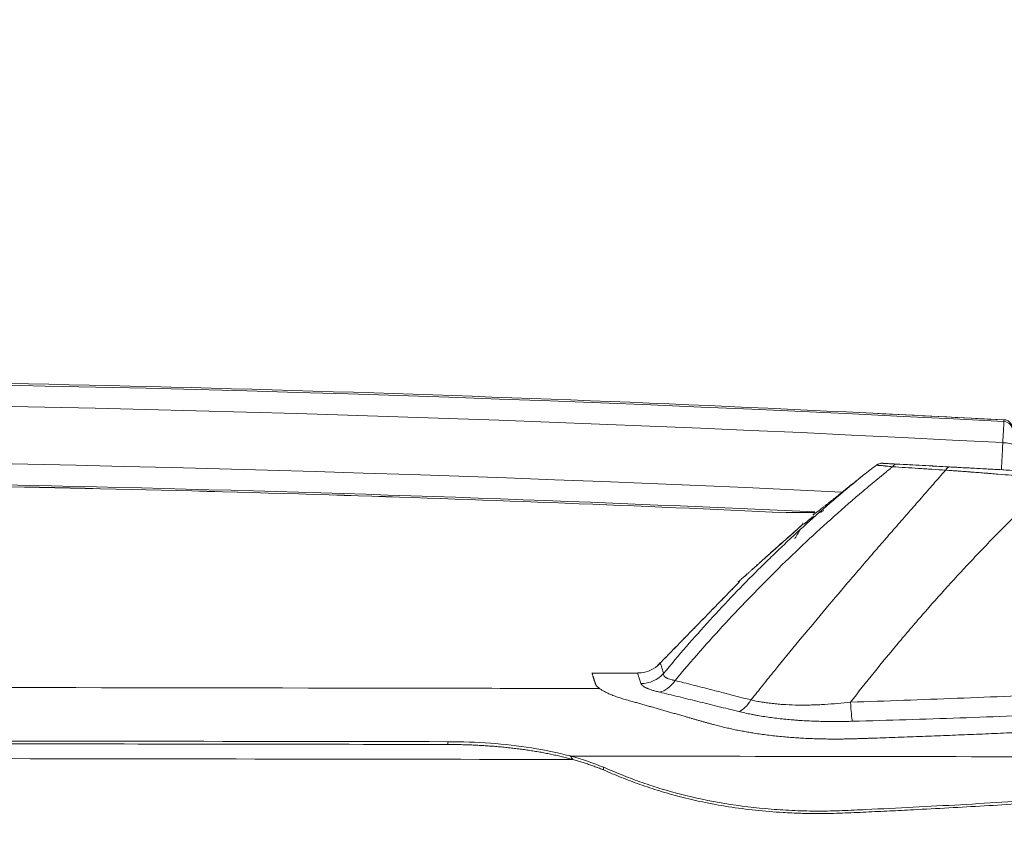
# Model space of a CAD drawing. Header units: millimetres. Extents: x 0 to 594, y 0 to 420.
# Tile 82 of 256: x 243 to 259, y 61 to 75. Entities that reach past the tile are written whole.
import ezdxf

# ---------------------------------------------------------------- set-up
doc = ezdxf.new("R2010")
doc.units = ezdxf.units.MM
doc.layers.add('1', color=7, linetype='Continuous', true_color=0xffffff)
doc.styles.add('Arial', font='txt')
doc.dimstyles.get("Standard").update_dxf_attribs({"dimtxt": 0.18, "dimasz": 0.18, "dimexe": 0.18, "dimexo": 0.0625, "dimgap": 0.09, "dimtad": 0, "dimtih": 1, "dimtoh": 1, "dimdec": 4, "dimzin": 0, "dimdsep": 46, "dimtxsty": 'Standard', "dimcen": 0.09, "dimadec": 0, "dimazin": 0, "dimtfac": 1, "dimtdec": 4, "dimtofl": 0, "dimtmove": 0, "dimatfit": 3, "dimfxl": 0, "dimtolj": 1, "dimtzin": 0, "dimarcsym": 0})

# ---------------------------------------------------------------- blocks, each defined once
blk = doc.blocks.new('_U9')
at = {"layer": '1', "color": 18, "lineweight": 18}
for p, q in [((99.145, 154.718), (72.65, 154.718)), ((74.65, 154.718), (74.65, 112.421)), ((257.513, 127.437), (72.65, 127.437))]:
    blk.add_line(p, q, dxfattribs=at)
at = {"layer": '1', "color": 18}
for points in [[(74.65, 154.718), (75.588, 151.218), (73.712, 151.218)], [(74.65, 127.437), (73.712, 130.937), (75.588, 130.937)]]:
    blk.add_solid(points, dxfattribs=at)
at = {"layer": '1', "color": 18, "linetype": 'Continuous', "lineweight": 13, "char_height": 3.5, "attachment_point": 7, "rotation": 90, "line_spacing_factor": 1.047437, "style": 'Arial'}
for s, insert in [('\\fArial|b0|i0;\\W1.0000;0.55', (77.629, 101.912)), ('\\fArial|b0|i0;\\W1.0000;FWD TIE DOWN', (77.629, 61.914))]:
    blk.add_mtext(s, dxfattribs=dict(at, insert=insert))
blk = doc.blocks.new('_U13')
at = {"layer": '1', "color": 18, "lineweight": 18}
for p, q in [((128.425, 177.295), (61.388, 177.295)), ((63.388, 177.295), (63.388, 113.372)), ((257.513, 127.437), (61.388, 127.437))]:
    blk.add_line(p, q, dxfattribs=at)
at = {"layer": '1', "color": 18}
for points in [[(63.388, 177.295), (64.326, 173.795), (62.45, 173.795)], [(63.388, 127.437), (62.45, 130.937), (64.326, 130.937)]]:
    blk.add_solid(points, dxfattribs=at)
at = {"layer": '1', "color": 18, "linetype": 'Continuous', "lineweight": 13, "char_height": 3.5, "attachment_point": 7, "rotation": 90, "line_spacing_factor": 1.047437, "style": 'Arial'}
for s, insert in [('\\fArial|b0|i0;\\W1.0000;1.00', (66.367, 102.863)), ('\\fArial|b0|i0;\\W1.0000;BOW DEFLATED', (66.367, 61.499))]:
    blk.add_mtext(s, dxfattribs=dict(at, insert=insert))

msp = doc.modelspace()

# ---------------------------------------------------------------- linework, layer by layer
at = {"layer": '1', "color": 155, "linetype": 'Continuous', "lineweight": 18}
for p, q in [((257.246, 67.662), (257.245, 67.661)), ((253.317, 64.237), (252.559, 64.238))]:
    msp.add_line(p, q, dxfattribs=at)
msp.add_arc((257.336, 67.542), 0.15, 90, 126.7156, dxfattribs=at)
at = {"layer": '1', "color": 155, "linetype": 'Continuous', "lineweight": 13}
for centre, major_axis, ratio, start_param, end_param in [((232.881, -432.543), (-472.681, -167.918), 1, 4.318267, 4.424346), ((232.881, -432.543), (-472.353, -167.801), 1, 4.318267, 4.424347), ((259.337, 68.231), (0.15, -0.008), 0.992572, 6.280463, 7.852051), ((232.881, -432.543), (-471.462, -167.485), 1, 4.323478, 4.424348), ((259.326, 68.013), (0.15, -0.008), 0.120084, 6.282852, 7.853744), ((257.336, 67.542), (0.009, 0.15), 0.986599, 0.00487, 0.714219), ((257.573, 67.529), (-0.008, -0.15), 0.618568, 3.142604, 3.968521), ((258.439, 67.482), (-0.008, -0.15), 0.501731, 3.142511, 4.032094), ((232.881, -432.543), (-471.133, -167.368), 1, 4.324331, 4.371678), ((256.305, 66.733), (-0.003, -0.15), 0.998972, 3.656442, 3.861188), ((256.102, 66.619), (-0.1, -0.0004), 0.998552, 5.418033, 5.676813), ((253.369, 64.556), (0.477, 0.15), 0.984276, 4.411662, 5.248431), ((253.674, 64.41), (0.119, 0.486), 0.712584, 3.470055, 4.243873), ((254.98, 64.077), (0.124, 0.484), 0.590082, 3.548019, 4.245989), ((256.853, 63.911), (-0.014, 0.5), 0.079359, 1.878648, 2.776895)]:
    msp.add_ellipse(centre, major_axis=major_axis, ratio=ratio, start_param=start_param, end_param=end_param, dxfattribs=at)
at = {"layer": '1', "color": 155, "linetype": 'Continuous', "lineweight": 18}
for points, knots in [([(259.346, 68.406), (255.888, 68.59), (248.864, 68.891), (238.265, 69.116), (227.558, 69.117), (216.852, 68.889), (209.721, 68.585), (206.157, 68.395)], [0, 0, 0, 0, 0.195198, 0.396399, 0.597599, 0.7988, 1, 1, 1, 1]), ([(259.487, 68.223), (259.488, 68.232), (259.488, 68.243), (259.489, 68.249), (259.489, 68.252), (259.489, 68.255), (259.489, 68.258), (259.489, 68.264), (259.488, 68.273), (259.486, 68.294), (259.476, 68.323), (259.453, 68.36), (259.415, 68.391), (259.375, 68.408), (259.352, 68.407), (259.346, 68.407)], [0, 0, 0, 0, 0.295803, 0.480693, 0.581301, 0.628231, 0.650121, 0.661039, 0.672813, 0.701205, 0.75375, 0.812156, 0.893936, 0.974403, 1, 1, 1, 1]), ([(232.739, 67.405), (235.311, 67.407), (240.56, 67.369), (248.235, 67.193), (253.335, 66.992), (255.759, 66.878)], [0, 0, 0, 0, 0.335042, 0.683803, 1, 1, 1, 1]), ([(232.739, 67.404), (235.311, 67.406), (240.56, 67.369), (248.234, 67.192), (253.334, 66.992), (255.759, 66.878)], [0, 0, 0, 0, 0.335042, 0.683803, 1, 1, 1, 1]), ([(256.791, 67.305), (256.764, 67.282), (256.736, 67.26), (256.695, 67.227), (256.682, 67.216), (256.655, 67.195), (256.642, 67.184), (256.615, 67.163), (256.602, 67.152), (256.575, 67.131), (256.562, 67.121), (256.536, 67.1), (256.523, 67.089), (256.507, 67.077), (256.504, 67.074), (256.497, 67.069), (256.494, 67.066), (256.485, 67.059), (256.478, 67.054), (256.46, 67.039), (256.447, 67.029), (256.423, 67.01), (256.411, 67.001), (256.388, 66.982), (256.376, 66.974), (256.354, 66.956), (256.343, 66.948), (256.33, 66.937), (256.327, 66.935), (256.323, 66.932), (256.322, 66.931), (256.32, 66.929), (256.313, 66.924), (256.307, 66.92), (256.292, 66.908), (256.283, 66.901), (256.266, 66.888), (256.257, 66.882), (256.242, 66.871), (256.235, 66.865), (256.229, 66.861)], [0, 0, 0, 0, 0.125, 0.125, 0.1875, 0.1875, 0.25, 0.25, 0.3125, 0.3125, 0.375, 0.375, 0.4375, 0.4375, 0.453125, 0.453125, 0.46875, 0.46875, 0.5, 0.5, 0.5625, 0.5625, 0.625, 0.625, 0.6875, 0.6875, 0.75, 0.75, 0.765625, 0.765625, 0.773437, 0.773437, 0.78125, 0.8125, 0.8125, 0.875, 0.875, 0.9375, 0.9375, 1, 1, 1, 1]), ([(255.76, 66.884), (255.76, 66.884), (255.761, 66.884), (255.762, 66.884), (255.765, 66.884), (255.774, 66.884), (255.817, 66.884), (255.909, 66.883), (256.037, 66.883), (256.136, 66.883), (256.187, 66.883)], [0, 0, 0, 0, 0.003124, 0.009538, 0.024717, 0.101337, 0.268265, 0.445964, 0.723456, 1, 1, 1, 1]), ([(256.228, 66.883), (256.215, 66.883), (256.203, 66.883), (256.19, 66.883), (256.188, 66.883), (256.187, 66.883)], [0, 0, 0, 0, 0.907003, 0.907003, 1, 1, 1, 1]), ([(256.238, 66.868), (256.236, 66.867), (256.231, 66.863), (256.229, 66.862), (256.229, 66.862)], [0, 0, 0, 0, 0.414341, 1, 1, 1, 1]), ([(256.022, 66.679), (256.022, 66.679), (256.022, 66.678), (256.019, 66.675), (256.008, 66.664), (255.985, 66.642), (255.945, 66.605), (255.882, 66.549), (255.834, 66.507), (255.805, 66.482)], [0, 0, 0, 0, 0.01904, 0.071865, 0.152867, 0.279706, 0.45117, 0.680053, 1, 1, 1, 1]), ([(255.998, 66.657), (255.991, 66.65), (255.969, 66.629), (255.922, 66.587), (255.87, 66.54), (255.837, 66.511), (255.825, 66.501)], [0, 0, 0, 0, 0.17682, 0.451206, 0.813289, 1, 1, 1, 1]), ([(255.999, 66.657), (255.991, 66.65), (255.982, 66.641), (255.972, 66.632), (255.972, 66.632)], [0, 0, 0, 0, 0.961071, 1, 1, 1, 1]), ([(255.505, 66.215), (255.491, 66.202), (255.463, 66.178), (255.436, 66.153), (255.409, 66.129), (255.396, 66.117), (255.369, 66.093), (255.356, 66.081), (255.329, 66.057), (255.316, 66.045), (255.29, 66.022), (255.277, 66.011), (255.252, 65.988), (255.239, 65.976), (255.22, 65.959), (255.214, 65.954), (255.205, 65.945), (255.202, 65.943), (255.196, 65.937), (255.193, 65.934), (255.177, 65.921), (255.165, 65.91), (255.142, 65.889), (255.131, 65.879), (255.114, 65.864), (255.109, 65.86), (255.101, 65.853), (255.098, 65.85), (255.093, 65.846), (255.09, 65.843), (255.077, 65.832), (255.067, 65.823), (255.049, 65.807), (255.04, 65.799), (255.028, 65.789), (255.024, 65.786), (255.02, 65.782), (255.019, 65.781), (255.017, 65.78), (255.016, 65.779), (255.014, 65.777), (255.012, 65.775), (255.004, 65.768), (254.999, 65.764), (254.992, 65.758), (254.99, 65.757), (254.987, 65.754), (254.985, 65.753), (254.984, 65.753)], [0, 0, 0, 0, 0.0625, 0.125, 0.125, 0.1875, 0.1875, 0.25, 0.25, 0.3125, 0.3125, 0.375, 0.375, 0.4375, 0.4375, 0.46875, 0.46875, 0.484375, 0.484375, 0.5, 0.5, 0.5625, 0.5625, 0.625, 0.625, 0.65625, 0.65625, 0.671875, 0.671875, 0.6875, 0.6875, 0.75, 0.75, 0.8125, 0.8125, 0.84375, 0.84375, 0.851562, 0.851562, 0.859375, 0.859375, 0.875, 0.875, 0.9375, 0.9375, 0.96875, 0.96875, 1, 1, 1, 1]), ([(254.991, 65.759), (254.992, 65.759), (254.993, 65.76), (254.998, 65.764), (255.004, 65.769), (255.012, 65.776), (255.014, 65.778), (255.017, 65.78), (255.019, 65.782), (255.019, 65.782), (255.024, 65.786), (255.028, 65.79), (255.04, 65.8), (255.049, 65.808), (255.062, 65.82), (255.067, 65.824), (255.075, 65.831), (255.077, 65.833), (255.082, 65.837), (255.085, 65.84), (255.098, 65.851), (255.108, 65.86), (255.13, 65.88), (255.141, 65.89), (255.165, 65.911), (255.177, 65.921), (255.201, 65.943), (255.213, 65.954), (255.229, 65.968), (255.232, 65.971), (255.238, 65.977), (255.248, 65.985), (255.257, 65.994), (255.277, 66.011), (255.29, 66.023), (255.316, 66.046), (255.329, 66.058), (255.355, 66.082), (255.368, 66.094), (255.395, 66.118), (255.409, 66.13), (255.436, 66.154), (255.463, 66.179), (255.49, 66.204), (255.504, 66.216)], [0, 0, 0, 0, 0.014196, 0.014196, 0.079916, 0.079916, 0.096346, 0.104561, 0.104561, 0.112776, 0.112776, 0.145636, 0.145636, 0.211356, 0.211356, 0.244217, 0.244217, 0.260647, 0.260647, 0.277077, 0.277077, 0.342797, 0.342797, 0.408517, 0.408517, 0.474238, 0.474238, 0.539958, 0.539958, 0.556388, 0.556388, 0.572818, 0.605678, 0.605678, 0.671399, 0.671399, 0.737119, 0.737119, 0.802839, 0.802839, 0.868559, 0.868559, 0.93428, 1, 1, 1, 1]), ([(255.362, 66.088), (255.369, 66.094), (255.375, 66.1), (255.395, 66.118), (255.408, 66.13), (255.435, 66.154), (255.463, 66.179), (255.49, 66.203), (255.504, 66.216)], [0, 0, 0, 0, 0.139044, 0.139044, 0.42603, 0.42603, 0.713015, 1, 1, 1, 1]), ([(254.984, 65.753), (254.978, 65.749), (254.97, 65.743), (254.966, 65.741), (254.967, 65.741), (254.967, 65.741)], [0, 0, 0, 0, 0.486189, 0.972378, 1, 1, 1, 1]), ([(253.677, 64.399), (253.674, 64.394), (253.639, 64.344), (253.534, 64.283), (253.41, 64.237), (253.336, 64.24), (253.318, 64.242)], [0, 0, 0, 0, 0.045631, 0.44885, 0.867839, 1, 1, 1, 1]), ([(252.562, 64.238), (252.562, 64.238), (252.562, 64.237), (252.563, 64.233), (252.568, 64.22), (252.573, 64.204), (252.577, 64.191), (252.58, 64.181), (252.583, 64.172), (252.587, 64.161), (252.59, 64.149), (252.594, 64.137), (252.598, 64.124), (252.602, 64.112), (252.606, 64.101), (252.609, 64.091), (252.613, 64.08), (252.616, 64.069), (252.619, 64.058), (252.624, 64.047), (252.631, 64.035), (252.64, 64.023), (252.652, 64.011), (252.666, 63.998), (252.683, 63.985), (252.702, 63.972), (252.722, 63.958), (252.745, 63.945), (252.77, 63.931), (252.797, 63.918), (252.825, 63.904), (252.856, 63.89), (252.89, 63.876), (252.925, 63.862), (252.963, 63.848), (253.003, 63.835), (253.044, 63.821), (253.088, 63.808), (253.132, 63.795), (253.178, 63.782), (253.233, 63.767), (253.295, 63.75), (253.366, 63.73), (253.437, 63.71), (253.508, 63.689), (253.58, 63.669), (253.653, 63.648), (253.726, 63.627), (253.8, 63.606), (253.874, 63.585), (253.948, 63.563), (254.024, 63.542), (254.091, 63.522), (254.15, 63.506), (254.201, 63.491), (254.252, 63.476), (254.304, 63.462), (254.355, 63.447), (254.407, 63.432), (254.459, 63.418), (254.511, 63.403), (254.573, 63.386), (254.645, 63.367), (254.728, 63.346), (254.813, 63.327), (254.9, 63.308), (254.988, 63.29), (255.077, 63.274), (255.167, 63.258), (255.264, 63.242), (255.369, 63.227), (255.482, 63.212), (255.597, 63.199), (255.713, 63.187), (255.828, 63.178), (255.941, 63.17), (256.053, 63.163), (256.165, 63.158), (256.277, 63.154), (256.39, 63.152), (256.502, 63.15), (256.599, 63.15), (256.681, 63.151), (256.747, 63.152), (256.813, 63.153), (256.879, 63.155), (256.945, 63.157), (257.011, 63.159), (257.077, 63.161), (257.144, 63.164), (257.254, 63.167), (257.408, 63.173), (257.606, 63.18), (257.804, 63.187), (258.002, 63.194), (258.2, 63.202), (258.398, 63.21), (258.596, 63.217), (258.86, 63.228), (259.189, 63.242), (259.585, 63.259), (259.98, 63.277), (260.375, 63.296), (260.769, 63.315), (261.295, 63.341), (261.952, 63.374), (262.739, 63.417), (263.525, 63.46), (264.244, 63.501), (264.896, 63.539), (265.483, 63.574), (266.069, 63.609), (266.589, 63.64), (267.044, 63.668), (267.434, 63.691), (267.823, 63.714), (268.212, 63.738), (268.6, 63.761), (268.924, 63.78), (269.182, 63.795), (269.376, 63.807), (269.57, 63.818), (269.763, 63.829), (269.957, 63.841), (270.118, 63.85), (270.247, 63.857), (270.344, 63.863), (270.441, 63.868), (270.537, 63.874), (270.634, 63.879), (270.73, 63.885), (270.827, 63.89), (270.913, 63.895), (270.988, 63.899), (271.052, 63.903), (271.115, 63.907), (271.178, 63.911), (271.24, 63.916), (271.301, 63.922), (271.361, 63.927), (271.421, 63.933), (271.49, 63.941), (271.566, 63.95), (271.65, 63.96), (271.732, 63.972), (271.809, 63.984), (271.884, 63.996), (271.947, 64.007), (272, 64.017), (272.044, 64.026), (272.086, 64.035), (272.125, 64.044), (272.163, 64.053), (272.198, 64.062), (272.232, 64.07), (272.263, 64.079), (272.292, 64.088), (272.318, 64.096), (272.342, 64.105), (272.364, 64.113), (272.382, 64.121), (272.398, 64.128), (272.411, 64.136), (272.422, 64.143), (272.43, 64.15), (272.436, 64.156), (272.439, 64.162), (272.44, 64.168), (272.441, 64.173), (272.442, 64.178), (272.443, 64.183), (272.444, 64.188), (272.445, 64.192), (272.446, 64.195), (272.447, 64.199), (272.448, 64.203), (272.448, 64.207), (272.449, 64.21), (272.449, 64.212), (272.45, 64.213), (272.45, 64.213), (272.45, 64.213)], [0, 0, 0, 0, 0.003159, 0.014736, 0.026315, 0.037884, 0.041736, 0.045587, 0.049437, 0.053285, 0.057133, 0.060981, 0.064829, 0.068677, 0.071243, 0.073809, 0.076375, 0.078942, 0.081509, 0.084078, 0.086651, 0.089231, 0.091821, 0.094425, 0.097035, 0.099643, 0.102242, 0.104833, 0.107418, 0.110003, 0.112591, 0.115186, 0.117793, 0.120406, 0.123016, 0.125618, 0.128212, 0.130802, 0.133388, 0.135973, 0.138559, 0.142438, 0.146319, 0.150201, 0.154085, 0.15797, 0.161855, 0.165739, 0.169621, 0.173501, 0.17738, 0.181258, 0.185136, 0.187721, 0.190305, 0.19289, 0.195475, 0.19806, 0.200645, 0.20323, 0.205816, 0.208405, 0.212296, 0.216192, 0.220085, 0.22397, 0.22784, 0.231699, 0.235552, 0.239403, 0.244031, 0.248674, 0.253336, 0.258005, 0.26267, 0.267097, 0.271512, 0.275918, 0.28032, 0.284722, 0.289127, 0.293541, 0.296121, 0.298704, 0.301291, 0.303882, 0.306476, 0.309071, 0.311666, 0.31426, 0.316855, 0.324639, 0.332423, 0.340206, 0.347989, 0.355772, 0.363555, 0.371338, 0.379122, 0.394689, 0.410256, 0.425823, 0.44139, 0.456955, 0.472521, 0.503654, 0.534787, 0.565915, 0.597036, 0.620376, 0.643714, 0.667054, 0.690394, 0.705956, 0.72152, 0.737085, 0.752652, 0.768219, 0.783786, 0.791569, 0.799351, 0.807134, 0.814917, 0.822699, 0.830482, 0.834374, 0.838266, 0.842158, 0.846049, 0.849941, 0.853834, 0.857726, 0.861617, 0.86421, 0.866799, 0.869382, 0.871958, 0.874531, 0.877103, 0.879677, 0.882254, 0.884838, 0.888725, 0.89261, 0.896478, 0.900336, 0.904198, 0.908073, 0.910665, 0.913259, 0.915847, 0.918424, 0.920993, 0.923561, 0.926133, 0.92871, 0.931294, 0.933885, 0.936475, 0.939052, 0.941607, 0.944146, 0.946673, 0.949196, 0.951719, 0.954244, 0.956776, 0.959313, 0.961854, 0.964396, 0.966938, 0.969481, 0.972023, 0.974565, 0.977108, 0.980922, 0.984736, 0.988548, 0.992357, 0.996167, 1, 1, 1, 1]), ([(250.188, 63.061), (247.716, 63.065), (242.773, 63.072), (235.359, 63.083), (227.944, 63.094), (220.941, 63.106), (214.351, 63.126), (208.172, 63.158), (201.993, 63.21), (197.286, 63.267), (194.05, 63.317), (192.285, 63.346), (190.519, 63.378), (188.754, 63.413), (186.989, 63.45), (185.224, 63.49), (183.46, 63.533), (181.695, 63.578), (179.93, 63.626), (178.165, 63.676), (176.401, 63.728), (174.636, 63.784), (172.872, 63.842), (171.696, 63.882), (171.108, 63.903)], [0, 0, 0, 0, 0.09375, 0.1875, 0.28125, 0.375, 0.453125, 0.53125, 0.609375, 0.6875, 0.709821, 0.732142, 0.754464, 0.776787, 0.799109, 0.82143, 0.843751, 0.866072, 0.888393, 0.910714, 0.933035, 0.955356, 0.977678, 1, 1, 1, 1]), ([(250.188, 63.107), (243.597, 63.117), (237.006, 63.127), (223.825, 63.147), (217.234, 63.156), (207.348, 63.211), (204.053, 63.237), (197.463, 63.31), (194.168, 63.357), (184.284, 63.541), (177.696, 63.718), (171.109, 63.949)], [0, 0, 0, 0, 0.25, 0.25, 0.5, 0.5, 0.625, 0.625, 0.75, 0.75, 1, 1, 1, 1]), ([(252.692, 63.983), (251.234, 63.985), (245.236, 63.996), (239.239, 64.004), (234.7, 64.012)], [0, 0, 0, 0, 0.243161, 1, 1, 1, 1]), ([(252.251, 62.814), (248.963, 62.819), (245.675, 62.824), (240.468, 62.831), (238.55, 62.834), (234.713, 62.84), (232.794, 62.843), (230.396, 62.846), (229.916, 62.847), (228.957, 62.848), (227.518, 62.85), (226.08, 62.853), (223.202, 62.858), (221.283, 62.861), (217.446, 62.871), (215.528, 62.878), (211.691, 62.895), (209.773, 62.905), (205.936, 62.932), (204.017, 62.948), (201.14, 62.977), (200.181, 62.987), (198.262, 63.011), (197.303, 63.023), (195.385, 63.051), (194.426, 63.065), (192.987, 63.089), (192.508, 63.097), (191.548, 63.114), (191.069, 63.123), (188.671, 63.169), (186.753, 63.21), (182.917, 63.3), (181, 63.35), (177.164, 63.458), (175.247, 63.517), (172.371, 63.611), (171.412, 63.643), (169.495, 63.71), (168.536, 63.744), (167.148, 63.796), (166.719, 63.812), (166.289, 63.828)], [0, 0, 0, 0, 0.114741, 0.114741, 0.181684, 0.181684, 0.248628, 0.248628, 0.265364, 0.265364, 0.282099, 0.315571, 0.315571, 0.382514, 0.382514, 0.449458, 0.449458, 0.516401, 0.516401, 0.583344, 0.583344, 0.616816, 0.616816, 0.650288, 0.650288, 0.68376, 0.68376, 0.700495, 0.700495, 0.717231, 0.717231, 0.784175, 0.784175, 0.851118, 0.851118, 0.918061, 0.918061, 0.951533, 0.951533, 0.985005, 0.985005, 1, 1, 1, 1]), ([(166.289, 63.828), (166.719, 63.812), (167.148, 63.796), (168.536, 63.744), (169.495, 63.71), (171.412, 63.643), (172.371, 63.611), (175.247, 63.517), (177.164, 63.458), (181, 63.35), (182.917, 63.3), (186.753, 63.21), (188.671, 63.169), (191.069, 63.123), (191.548, 63.114), (192.508, 63.097), (192.987, 63.089), (194.426, 63.065), (195.385, 63.051), (197.303, 63.023), (198.262, 63.011), (200.181, 62.987), (201.14, 62.977), (204.017, 62.948), (205.936, 62.932), (209.773, 62.905), (211.691, 62.895), (215.528, 62.878), (217.446, 62.871), (221.283, 62.861), (223.202, 62.858), (226.08, 62.853), (227.518, 62.85), (228.957, 62.848), (229.916, 62.847), (230.396, 62.846), (232.794, 62.843), (234.713, 62.84), (238.55, 62.834), (240.468, 62.831), (245.675, 62.824), (248.963, 62.819), (252.251, 62.814)], [0, 0, 0, 0, 0.014995, 0.014995, 0.048467, 0.048467, 0.081939, 0.081939, 0.148882, 0.148882, 0.215825, 0.215825, 0.282769, 0.282769, 0.299505, 0.299505, 0.31624, 0.31624, 0.349712, 0.349712, 0.383184, 0.383184, 0.416656, 0.416656, 0.483599, 0.483599, 0.550542, 0.550542, 0.617486, 0.617486, 0.684429, 0.684429, 0.717901, 0.734636, 0.734636, 0.751372, 0.751372, 0.818316, 0.818316, 0.885259, 0.885259, 1, 1, 1, 1]), ([(252.208, 62.87), (252.203, 62.871), (252.198, 62.872), (251.994, 62.927), (251.783, 62.97), (251.127, 63.073), (250.658, 63.107), (250.188, 63.107)], [0, 0, 0, 0, 0.008707, 0.008707, 0.339138, 0.339138, 1, 1, 1, 1]), ([(252.245, 62.814), (252.217, 62.822), (252.161, 62.837), (252.076, 62.858), (251.99, 62.878), (251.903, 62.897), (251.814, 62.915), (251.724, 62.932), (251.633, 62.948), (251.541, 62.962), (251.449, 62.976), (251.355, 62.988), (251.261, 63), (251.165, 63.011), (251.069, 63.02), (250.973, 63.029), (250.876, 63.036), (250.779, 63.043), (250.681, 63.048), (250.583, 63.053), (250.484, 63.056), (250.385, 63.059), (250.287, 63.061), (250.221, 63.061), (250.188, 63.061)], [0, 0, 0, 0, 0.045459, 0.090915, 0.136368, 0.181818, 0.227267, 0.272715, 0.318163, 0.363612, 0.409063, 0.454515, 0.49997, 0.545427, 0.590884, 0.636343, 0.681802, 0.727261, 0.772719, 0.818176, 0.863633, 0.909088, 0.954544, 1, 1, 1, 1]), ([(252.245, 62.814), (252.27, 62.807), (252.321, 62.793), (252.397, 62.77), (252.47, 62.746), (252.543, 62.721), (252.614, 62.696), (252.684, 62.669), (252.729, 62.65), (252.752, 62.641)], [0, 0, 0, 0, 0.142852, 0.285713, 0.428579, 0.571446, 0.714309, 0.857162, 1, 1, 1, 1]), ([(268.468, 62.846), (268.279, 62.829), (268.089, 62.811), (266.88, 62.7), (265.856, 62.608), (263.802, 62.433), (262.772, 62.349), (261.222, 62.235), (260.705, 62.199), (259.67, 62.131), (259.151, 62.099), (258.373, 62.055), (258.113, 62.041), (257.594, 62.015), (257.334, 62.002), (256.944, 61.983), (256.814, 61.977), (256.554, 61.968), (256.424, 61.964), (256.163, 61.964), (256.032, 61.967), (255.772, 61.978), (255.642, 61.986), (255.255, 62.017), (254.999, 62.048), (254.499, 62.13), (254.255, 62.181), (253.904, 62.272), (253.79, 62.304), (253.566, 62.373), (253.457, 62.409), (253.245, 62.484), (253.143, 62.524), (252.945, 62.604), (252.848, 62.645), (252.752, 62.686)], [0, 0, 0, 0, 0.035812, 0.035812, 0.22865, 0.22865, 0.421487, 0.421487, 0.517906, 0.517906, 0.614325, 0.614325, 0.662534, 0.662534, 0.710744, 0.710744, 0.734848, 0.734848, 0.758953, 0.758953, 0.783058, 0.783058, 0.807162, 0.807162, 0.855372, 0.855372, 0.903581, 0.903581, 0.927686, 0.927686, 0.951791, 0.951791, 0.975895, 0.975895, 1, 1, 1, 1]), ([(252.752, 62.641), (252.8, 62.621), (252.896, 62.58), (253.043, 62.52), (253.194, 62.46), (253.402, 62.383), (253.675, 62.294), (254.019, 62.196), (254.397, 62.108), (254.81, 62.033), (255.254, 61.975), (255.653, 61.942), (256, 61.926), (256.326, 61.92), (256.684, 61.93), (257.074, 61.948), (257.464, 61.966), (257.919, 61.989), (258.438, 62.017), (259.022, 62.05), (259.605, 62.085), (260.382, 62.135), (261.352, 62.201), (262.513, 62.288), (263.673, 62.379), (264.74, 62.468), (265.715, 62.553), (266.599, 62.631), (267.482, 62.71), (268.069, 62.764), (268.363, 62.791)], [0, 0, 0, 0, 0.012134, 0.024267, 0.0364, 0.048532, 0.072793, 0.097054, 0.121314, 0.149615, 0.177914, 0.206223, 0.224418, 0.24262, 0.26688, 0.291149, 0.315416, 0.339681, 0.376082, 0.412483, 0.448883, 0.485284, 0.558084, 0.630885, 0.703685, 0.776486, 0.832365, 0.888243, 0.944121, 1, 1, 1, 1])]:
    msp.add_open_spline(points, degree=3, knots=knots, dxfattribs=at)
for points, degree in [([(259.346, 68.405), (258.63, 68.443), (257.915, 68.48), (257.199, 68.515)], 3), ([(257.245, 67.661), (257.174, 67.608), (257.104, 67.554), (257.034, 67.499)], 3), ([(259.553, 67.573), (258.816, 67.613), (258.08, 67.652), (257.344, 67.692)], 3), ([(257.034, 67.499), (256.953, 67.435), (256.872, 67.37), (256.791, 67.305)], 3), ([(256.217, 66.829), (256.051, 66.688)], 1), ([(255.504, 66.216), (255.613, 66.314), (255.724, 66.412), (255.835, 66.509)], 3), ([(255.504, 66.216), (255.614, 66.315), (255.724, 66.412), (255.835, 66.509)], 3), ([(255.835, 66.508), (255.724, 66.411), (255.614, 66.313), (255.505, 66.215)], 3), ([(255.835, 66.508), (255.724, 66.411), (255.614, 66.313), (255.505, 66.215)], 3), ([(254.993, 65.744), (253.668, 64.385)], 1), ([(254.993, 65.743), (253.668, 64.384)], 1), ([(254.996, 65.763), (254.983, 65.754)], 1), ([(253.677, 64.403), (253.665, 64.387), (253.653, 64.373), (253.639, 64.361)], 3), ([(252.208, 62.87), (257.628, 62.862), (263.048, 62.854), (268.468, 62.846)], 3), ([(252.208, 62.87), (252.221, 62.851), (252.233, 62.833), (252.245, 62.814)], 3), ([(252.245, 62.814), (252.233, 62.833), (252.221, 62.851), (252.208, 62.87)], 3), ([(268.468, 62.846), (263.048, 62.854), (257.628, 62.862), (252.208, 62.87)], 3), ([(252.752, 62.686), (252.584, 62.756), (252.402, 62.818), (252.208, 62.87)], 3)]:
    msp.add_open_spline(points, degree=degree, dxfattribs=at)
at = {"layer": '1', "color": 155, "linetype": 'Continuous', "lineweight": 13}
for points, knots in [([(259.327, 68.031), (259.327, 68.042), (259.328, 68.053), (259.329, 68.075), (259.33, 68.096), (259.331, 68.117), (259.332, 68.133), (259.333, 68.141), (259.333, 68.148), (259.333, 68.153), (259.333, 68.156), (259.334, 68.168), (259.335, 68.178), (259.336, 68.197), (259.337, 68.215), (259.338, 68.233), (259.338, 68.245), (259.339, 68.252), (259.339, 68.258), (259.339, 68.262), (259.339, 68.264), (259.34, 68.274), (259.34, 68.281), (259.341, 68.295), (259.342, 68.309), (259.342, 68.321), (259.343, 68.329), (259.343, 68.334), (259.343, 68.337), (259.343, 68.34), (259.343, 68.341), (259.344, 68.347), (259.344, 68.352), (259.344, 68.36), (259.345, 68.367), (259.345, 68.372), (259.345, 68.377), (259.345, 68.379), (259.345, 68.38)], [0, 0, 0, 0, 0.0625, 0.0625, 0.125, 0.1875, 0.1875, 0.21875, 0.234375, 0.234375, 0.25, 0.25, 0.3125, 0.3125, 0.375, 0.4375, 0.4375, 0.46875, 0.484375, 0.484375, 0.5, 0.5, 0.5625, 0.5625, 0.625, 0.6875, 0.6875, 0.71875, 0.734375, 0.734375, 0.75, 0.75, 0.8125, 0.8125, 0.875, 0.9375, 0.9375, 1, 1, 1, 1]), ([(259.345, 68.38), (259.346, 68.39), (259.346, 68.397), (259.346, 68.403), (259.346, 68.404), (259.347, 68.406), (259.347, 68.406), (259.347, 68.408), (259.347, 68.409), (259.347, 68.409), (259.347, 68.409), (259.347, 68.409)], [0, 0, 0, 0, 0.498256, 0.498256, 0.62282, 0.62282, 0.747385, 0.747385, 0.996513, 0.996513, 1, 1, 1, 1]), ([(259.303, 67.587), (259.307, 67.656), (259.315, 67.805), (259.323, 67.953), (259.327, 68.031)], [0, 0, 0, 0, 0.470023, 1, 1, 1, 1]), ([(257.511, 67.634), (257.5, 67.626), (257.49, 67.617), (257.475, 67.605), (257.47, 67.601), (257.46, 67.593), (257.434, 67.572), (257.368, 67.518), (257.307, 67.468), (257.186, 67.368), (257.105, 67.301), (256.866, 67.098), (256.708, 66.96), (256.395, 66.682), (256.24, 66.54), (255.935, 66.254), (255.784, 66.109), (255.597, 65.925), (255.56, 65.888), (255.486, 65.815), (255.375, 65.703), (255.265, 65.591), (255.046, 65.365), (254.902, 65.213), (254.618, 64.906), (254.478, 64.75), (254.201, 64.435), (254.064, 64.276), (253.929, 64.115)], [0, 0, 0, 0, 0.007813, 0.007813, 0.011719, 0.011719, 0.015625, 0.03125, 0.0625, 0.0625, 0.125, 0.125, 0.25, 0.25, 0.375, 0.375, 0.5, 0.5, 0.53125, 0.53125, 0.5625, 0.625, 0.625, 0.75, 0.75, 0.875, 0.875, 1, 1, 1, 1]), ([(257.511, 67.634), (257.494, 67.636), (257.477, 67.638), (257.446, 67.641), (257.431, 67.643), (257.409, 67.645), (257.402, 67.646), (257.392, 67.647), (257.388, 67.648), (257.381, 67.648), (257.378, 67.649), (257.362, 67.65), (257.349, 67.652), (257.327, 67.654), (257.316, 67.655), (257.297, 67.657), (257.288, 67.658), (257.278, 67.658), (257.276, 67.659), (257.273, 67.659), (257.267, 67.659), (257.263, 67.66), (257.254, 67.66), (257.249, 67.661), (257.245, 67.661)], [0, 0, 0, 0, 0.125, 0.125, 0.25, 0.25, 0.3125, 0.3125, 0.34375, 0.34375, 0.375, 0.375, 0.5, 0.5, 0.625, 0.625, 0.75, 0.75, 0.78125, 0.78125, 0.8125, 0.875, 0.875, 1, 1, 1, 1]), ([(257.344, 67.692), (257.347, 67.691), (257.351, 67.691), (257.358, 67.691), (257.361, 67.691), (257.366, 67.69), (257.368, 67.69), (257.37, 67.69), (257.372, 67.69), (257.373, 67.69), (257.381, 67.689), (257.389, 67.689), (257.406, 67.688), (257.416, 67.688), (257.436, 67.686), (257.447, 67.686), (257.462, 67.685), (257.465, 67.685), (257.471, 67.685), (257.474, 67.684), (257.484, 67.684), (257.49, 67.683), (257.51, 67.682), (257.523, 67.682), (257.552, 67.68), (257.566, 67.679), (257.581, 67.679)], [0, 0, 0, 0, 0.125, 0.125, 0.1875, 0.1875, 0.21875, 0.234375, 0.234375, 0.25, 0.25, 0.375, 0.375, 0.5, 0.5, 0.625, 0.625, 0.65625, 0.65625, 0.6875, 0.6875, 0.75, 0.75, 0.875, 0.875, 1, 1, 1, 1]), ([(258.386, 67.579), (258.31, 67.584), (258.234, 67.589), (258.14, 67.594), (258.122, 67.596), (258.085, 67.598), (258.029, 67.601), (257.974, 67.605), (257.865, 67.612), (257.72, 67.621), (257.58, 67.63), (257.511, 67.634)], [0, 0, 0, 0, 0.25, 0.25, 0.3125, 0.3125, 0.375, 0.5, 0.5, 0.75, 1, 1, 1, 1]), ([(258.447, 67.632), (258.479, 67.63), (258.512, 67.628), (258.577, 67.625), (258.61, 67.623), (258.677, 67.619), (258.711, 67.617), (258.779, 67.614), (258.813, 67.612), (258.917, 67.606), (258.987, 67.602), (259.077, 67.598), (259.094, 67.597), (259.121, 67.595), (259.13, 67.595), (259.148, 67.594), (259.193, 67.591), (259.239, 67.589), (259.347, 67.583), (259.419, 67.579), (259.565, 67.571), (259.637, 67.568), (259.783, 67.56), (259.857, 67.556), (260.003, 67.548), (260.077, 67.544), (260.15, 67.54)], [0, 0, 0, 0, 0.0625, 0.0625, 0.125, 0.125, 0.1875, 0.1875, 0.25, 0.25, 0.375, 0.375, 0.40625, 0.40625, 0.421875, 0.421875, 0.4375, 0.5, 0.5, 0.625, 0.625, 0.75, 0.75, 0.875, 0.875, 1, 1, 1, 1]), ([(253.74, 64.229), (253.863, 64.379), (253.989, 64.527), (254.243, 64.819), (254.372, 64.964), (254.633, 65.25), (254.765, 65.392), (255.033, 65.672), (255.169, 65.81), (255.341, 65.981), (255.376, 66.015), (255.445, 66.083), (255.549, 66.184), (255.654, 66.285), (255.865, 66.484), (256.007, 66.616), (256.295, 66.874), (256.441, 67.002), (256.735, 67.253), (256.884, 67.377), (257.034, 67.499)], [0, 0, 0, 0, 0.125, 0.125, 0.25, 0.25, 0.375, 0.375, 0.5, 0.5, 0.53125, 0.53125, 0.5625, 0.625, 0.625, 0.75, 0.75, 0.875, 0.875, 1, 1, 1, 1]), ([(255.179, 63.794), (255.245, 63.876), (255.31, 63.957), (255.441, 64.12), (255.507, 64.201), (255.704, 64.444), (255.837, 64.605), (256.102, 64.926), (256.235, 65.086), (256.502, 65.404), (256.636, 65.563), (256.804, 65.76), (256.838, 65.799), (256.905, 65.878), (256.939, 65.917), (257.04, 66.035), (257.107, 66.113), (257.242, 66.269), (257.309, 66.347), (257.444, 66.502), (257.512, 66.58), (257.647, 66.735), (257.714, 66.812), (257.849, 66.966), (257.916, 67.043), (258.051, 67.197), (258.118, 67.274), (258.252, 67.427), (258.319, 67.503), (258.386, 67.579)], [0, 0, 0, 0, 0.0625, 0.0625, 0.125, 0.125, 0.25, 0.25, 0.375, 0.375, 0.5, 0.5, 0.53125, 0.53125, 0.5625, 0.5625, 0.625, 0.625, 0.6875, 0.6875, 0.75, 0.75, 0.8125, 0.8125, 0.875, 0.875, 0.9375, 0.9375, 1, 1, 1, 1]), ([(260.156, 67.44), (260.079, 67.446), (260.003, 67.453), (259.85, 67.465), (259.774, 67.471), (259.622, 67.483), (259.547, 67.489), (259.396, 67.501), (259.321, 67.507), (259.208, 67.516), (259.171, 67.519), (259.124, 67.523), (259.115, 67.524), (259.096, 67.525), (259.087, 67.526), (259.059, 67.528), (259.04, 67.529), (258.984, 67.534), (258.948, 67.537), (258.874, 67.542), (258.838, 67.545), (258.793, 67.549), (258.784, 67.549), (258.766, 67.551), (258.739, 67.553), (258.712, 67.555), (258.659, 67.559), (258.624, 67.561), (258.581, 67.565), (258.568, 67.566), (258.555, 67.567), (258.546, 67.567), (258.542, 67.568), (258.521, 67.569), (258.503, 67.571), (258.453, 67.574), (258.419, 67.577), (258.386, 67.579)], [0, 0, 0, 0, 0.125, 0.125, 0.25, 0.25, 0.375, 0.375, 0.5, 0.5, 0.5625, 0.5625, 0.578125, 0.578125, 0.59375, 0.59375, 0.625, 0.625, 0.6875, 0.6875, 0.75, 0.75, 0.765625, 0.765625, 0.78125, 0.8125, 0.8125, 0.875, 0.875, 0.890625, 0.898437, 0.898437, 0.90625, 0.90625, 0.9375, 0.9375, 1, 1, 1, 1]), ([(260.156, 67.44), (260.082, 67.368), (260.009, 67.295), (259.862, 67.15), (259.788, 67.077), (259.678, 66.969), (259.622, 66.914), (259.567, 66.86), (259.539, 66.833), (259.521, 66.814), (259.429, 66.724), (259.346, 66.641), (259.201, 66.494), (259.128, 66.42), (258.984, 66.271), (258.913, 66.196), (258.7, 65.971), (258.559, 65.819), (258.28, 65.512), (258.143, 65.357), (257.972, 65.161), (257.938, 65.122), (257.871, 65.044), (257.769, 64.925), (257.669, 64.807), (257.469, 64.568), (257.337, 64.408), (257.076, 64.085), (256.947, 63.922), (256.82, 63.758)], [0, 0, 0, 0, 0.0625, 0.0625, 0.125, 0.125, 0.15625, 0.171875, 0.171875, 0.179687, 0.1875, 0.25, 0.25, 0.3125, 0.3125, 0.375, 0.375, 0.5, 0.5, 0.625, 0.625, 0.65625, 0.65625, 0.6875, 0.75, 0.75, 0.875, 0.875, 1, 1, 1, 1]), ([(255.757, 66.884), (255.757, 66.884), (255.757, 66.884), (255.758, 66.884), (255.76, 66.884), (255.762, 66.884), (255.762, 66.884), (255.763, 66.884), (255.764, 66.884), (255.767, 66.884), (255.77, 66.884), (255.776, 66.884), (255.78, 66.884), (255.786, 66.884), (255.788, 66.884), (255.793, 66.884), (255.795, 66.884), (255.802, 66.884), (255.807, 66.884), (255.817, 66.884), (255.823, 66.884), (255.834, 66.884), (255.84, 66.884), (255.852, 66.884), (255.858, 66.884), (255.867, 66.884), (255.87, 66.884), (255.876, 66.884), (255.88, 66.884), (255.896, 66.884), (255.909, 66.884), (255.936, 66.884), (255.949, 66.884), (255.977, 66.884), (255.991, 66.884), (256.02, 66.884), (256.034, 66.884), (256.063, 66.884), (256.078, 66.884), (256.107, 66.884), (256.122, 66.884), (256.152, 66.884), (256.167, 66.884), (256.19, 66.884), (256.198, 66.884), (256.213, 66.884), (256.221, 66.884), (256.228, 66.884), (256.229, 66.884), (256.229, 66.884)], [0, 0, 0, 0, 0.000883, 0.039278, 0.058476, 0.058476, 0.068074, 0.068074, 0.077673, 0.077673, 0.116068, 0.116068, 0.154463, 0.154463, 0.173661, 0.173661, 0.192859, 0.192859, 0.231254, 0.231254, 0.269649, 0.269649, 0.308044, 0.308044, 0.346439, 0.346439, 0.365636, 0.365636, 0.384834, 0.384834, 0.461624, 0.461624, 0.538414, 0.538414, 0.615204, 0.615204, 0.691995, 0.691995, 0.768785, 0.768785, 0.845575, 0.845575, 0.922365, 0.922365, 0.96076, 0.96076, 0.999155, 0.999155, 1, 1, 1, 1]), ([(256.208, 66.848), (256.204, 66.847), (256.202, 66.848), (256.199, 66.848), (256.198, 66.848), (256.197, 66.848), (256.197, 66.848), (256.197, 66.848), (256.199, 66.848), (256.204, 66.848), (256.208, 66.848)], [0, 0, 0, 0, 0.25, 0.25, 0.375, 0.375, 0.5, 0.5, 0.75, 1, 1, 1, 1]), ([(256.229, 66.861), (256.226, 66.859), (256.223, 66.857), (256.22, 66.855), (256.219, 66.854), (256.218, 66.853), (256.217, 66.852), (256.215, 66.851), (256.213, 66.85), (256.211, 66.849), (256.209, 66.848), (256.208, 66.847), (256.208, 66.847)], [0, 0, 0, 0, 0.25, 0.25, 0.3125, 0.3125, 0.375, 0.5, 0.5, 0.75, 0.75, 1, 1, 1, 1]), ([(256.305, 66.883), (256.306, 66.883), (256.307, 66.883), (256.31, 66.883), (256.311, 66.884), (256.313, 66.884), (256.314, 66.884), (256.317, 66.885), (256.318, 66.885), (256.32, 66.886), (256.322, 66.886), (256.326, 66.887), (256.329, 66.888), (256.332, 66.889)], [0, 0, 0, 0, 0.25, 0.25, 0.375, 0.375, 0.5, 0.5, 0.625, 0.625, 0.75, 0.75, 1, 1, 1, 1]), ([(256.332, 66.889), (256.335, 66.891), (256.339, 66.893), (256.347, 66.897), (256.351, 66.899), (256.363, 66.906), (256.371, 66.91), (256.379, 66.915)], [0, 0, 0, 0, 0.26079, 0.26079, 0.52158, 0.52158, 1, 1, 1, 1]), ([(256.036, 66.694), (256.036, 66.694), (256.036, 66.693), (256.034, 66.691), (256.033, 66.689), (256.031, 66.687), (256.03, 66.686), (256.029, 66.685), (256.029, 66.685), (256.027, 66.683), (256.026, 66.682), (256.023, 66.678), (256.02, 66.675), (256.015, 66.671), (256.013, 66.669), (256.011, 66.667), (256.01, 66.666), (256.008, 66.664), (256.007, 66.663), (256.002, 66.659), (255.998, 66.655), (255.99, 66.647), (255.986, 66.643), (255.979, 66.636), (255.976, 66.634), (255.973, 66.631), (255.972, 66.63), (255.969, 66.628), (255.968, 66.626), (255.962, 66.621), (255.957, 66.616), (255.946, 66.607), (255.941, 66.602), (255.931, 66.592), (255.925, 66.588), (255.917, 66.58), (255.914, 66.578), (255.909, 66.573), (255.906, 66.57), (255.897, 66.563), (255.892, 66.558), (255.881, 66.548), (255.875, 66.543), (255.864, 66.533), (255.852, 66.523), (255.841, 66.513), (255.835, 66.508)], [0, 0, 0, 0, 0.0625, 0.0625, 0.125, 0.125, 0.140625, 0.140625, 0.15625, 0.15625, 0.1875, 0.1875, 0.25, 0.25, 0.28125, 0.28125, 0.296875, 0.296875, 0.3125, 0.3125, 0.375, 0.375, 0.4375, 0.4375, 0.46875, 0.46875, 0.484375, 0.484375, 0.5, 0.5, 0.5625, 0.5625, 0.625, 0.625, 0.6875, 0.6875, 0.71875, 0.71875, 0.75, 0.75, 0.8125, 0.8125, 0.875, 0.875, 0.9375, 1, 1, 1, 1]), ([(255.835, 66.509), (255.841, 66.514), (255.852, 66.524), (255.863, 66.534), (255.874, 66.544), (255.88, 66.549), (255.891, 66.559), (255.897, 66.564), (255.908, 66.574), (255.913, 66.579), (255.922, 66.586), (255.924, 66.589), (255.93, 66.594), (255.933, 66.596), (255.941, 66.603), (255.946, 66.608), (255.956, 66.617), (255.961, 66.622), (255.968, 66.629), (255.971, 66.631), (255.975, 66.634), (255.976, 66.635), (255.978, 66.637), (255.979, 66.639), (255.985, 66.644), (255.989, 66.648), (255.998, 66.656), (256.002, 66.66), (256.006, 66.663)], [0, 0, 0, 0, 0.090913, 0.181826, 0.181826, 0.27274, 0.27274, 0.363653, 0.363653, 0.454566, 0.454566, 0.500023, 0.500023, 0.545479, 0.545479, 0.636393, 0.636393, 0.727306, 0.727306, 0.772762, 0.772762, 0.795491, 0.795491, 0.818219, 0.818219, 0.909132, 0.909132, 1, 1, 1, 1]), ([(256.036, 66.712), (256.036, 66.712), (256.036, 66.712), (256.036, 66.711), (256.036, 66.707), (256.036, 66.706), (256.036, 66.704), (256.036, 66.701), (256.036, 66.697), (256.036, 66.694)], [0, 0, 0, 0, 0.025697, 0.512849, 0.512849, 0.634636, 0.634636, 0.756424, 1, 1, 1, 1]), ([(255.901, 66.449), (255.906, 66.457), (255.911, 66.466), (255.921, 66.483), (255.926, 66.491), (255.933, 66.504), (255.935, 66.508), (255.939, 66.514), (255.94, 66.516), (255.943, 66.52), (255.944, 66.522), (255.948, 66.529), (255.95, 66.533), (255.955, 66.541), (255.957, 66.545), (255.962, 66.553), (255.964, 66.557), (255.968, 66.563), (255.969, 66.566), (255.971, 66.569), (255.973, 66.571), (255.976, 66.577), (255.978, 66.581), (255.983, 66.588), (255.985, 66.592), (255.987, 66.596), (255.988, 66.597), (255.989, 66.599), (255.989, 66.6), (255.991, 66.602), (255.992, 66.603), (255.993, 66.606), (255.994, 66.608), (255.996, 66.61), (255.997, 66.612), (255.998, 66.613), (255.998, 66.614), (255.999, 66.615), (255.999, 66.615), (256, 66.616), (256, 66.617), (256.001, 66.618), (256.001, 66.618), (256.001, 66.618), (256.001, 66.618), (256.001, 66.619), (256.002, 66.619), (256.002, 66.619)], [0, 0, 0, 0, 0.125, 0.125, 0.25, 0.25, 0.3125, 0.3125, 0.34375, 0.34375, 0.375, 0.375, 0.4375, 0.4375, 0.5, 0.5, 0.5625, 0.5625, 0.59375, 0.59375, 0.625, 0.625, 0.6875, 0.6875, 0.75, 0.75, 0.765625, 0.765625, 0.78125, 0.78125, 0.8125, 0.8125, 0.84375, 0.84375, 0.875, 0.875, 0.890625, 0.890625, 0.90625, 0.90625, 0.9375, 0.9375, 0.953125, 0.953125, 0.96875, 0.96875, 1, 1, 1, 1]), ([(253.687, 64.405), (253.687, 64.405), (253.687, 64.405), (253.688, 64.401), (253.69, 64.393), (253.691, 64.392), (253.691, 64.39), (253.692, 64.386), (253.695, 64.378), (253.698, 64.368), (253.705, 64.346), (253.716, 64.309), (253.731, 64.258), (253.74, 64.229)], [0, 0, 0, 0, 0.004927, 0.253695, 0.253695, 0.284791, 0.284791, 0.315887, 0.378079, 0.502463, 0.502463, 0.751232, 1, 1, 1, 1]), ([(256.82, 63.758), (257.407, 63.777), (257.993, 63.799), (259.162, 63.844), (259.745, 63.869), (260.91, 63.92), (261.491, 63.947), (262.651, 64.003), (263.23, 64.031), (264.386, 64.089), (264.963, 64.117), (266.115, 64.175), (266.69, 64.203), (267.838, 64.258), (268.411, 64.284), (269.555, 64.334), (270.126, 64.358), (270.696, 64.379)], [0, 0, 0, 0, 0.125, 0.125, 0.25, 0.25, 0.375, 0.375, 0.5, 0.5, 0.625, 0.625, 0.75, 0.75, 0.875, 0.875, 1, 1, 1, 1]), ([(253.369, 64.064), (253.359, 64.092), (253.343, 64.142), (253.331, 64.178), (253.324, 64.2), (253.322, 64.206), (253.319, 64.215), (253.318, 64.218), (253.317, 64.222), (253.316, 64.224), (253.316, 64.225), (253.313, 64.233), (253.312, 64.237), (253.312, 64.237), (253.312, 64.237)], [0, 0, 0, 0, 0.248804, 0.497608, 0.497608, 0.62201, 0.62201, 0.684211, 0.715312, 0.715312, 0.746412, 0.746412, 0.995217, 1, 1, 1, 1]), ([(253.74, 64.229), (253.739, 64.223), (253.739, 64.217), (253.742, 64.205), (253.744, 64.2), (253.75, 64.189), (253.755, 64.183), (253.763, 64.175), (253.766, 64.172), (253.771, 64.168), (253.774, 64.166), (253.777, 64.164), (253.778, 64.163), (253.779, 64.163), (253.781, 64.161), (253.782, 64.161), (253.784, 64.159), (253.786, 64.159), (253.789, 64.157), (253.795, 64.153), (253.803, 64.15), (253.818, 64.143), (253.841, 64.135), (253.868, 64.127), (253.884, 64.124), (253.886, 64.123), (253.89, 64.122), (253.892, 64.122), (253.897, 64.121), (253.909, 64.119), (253.921, 64.117), (253.929, 64.115)], [0, 0, 0, 0, 0.125, 0.125, 0.25, 0.25, 0.375, 0.375, 0.4375, 0.4375, 0.46875, 0.484375, 0.484375, 0.5, 0.5, 0.515625, 0.515625, 0.53125, 0.53125, 0.5625, 0.625, 0.625, 0.75, 0.875, 0.875, 0.890625, 0.890625, 0.90625, 0.90625, 0.9375, 1, 1, 1, 1]), ([(253.674, 63.923), (253.65, 63.928), (253.607, 63.94), (253.568, 63.951), (253.532, 63.963), (253.515, 63.969), (253.491, 63.978), (253.484, 63.981), (253.473, 63.985), (253.47, 63.987), (253.463, 63.99), (253.459, 63.991), (253.443, 63.999), (253.432, 64.005), (253.412, 64.017), (253.403, 64.023), (253.389, 64.035), (253.383, 64.041), (253.374, 64.052), (253.371, 64.058), (253.369, 64.064)], [0, 0, 0, 0, 0.125, 0.25, 0.25, 0.375, 0.375, 0.4375, 0.4375, 0.46875, 0.46875, 0.5, 0.5, 0.625, 0.625, 0.75, 0.75, 0.875, 0.875, 1, 1, 1, 1]), ([(253.929, 64.115), (254.027, 64.091), (254.126, 64.066), (254.327, 64.015), (254.429, 63.989), (254.637, 63.935), (254.743, 63.907), (254.958, 63.851), (255.068, 63.823), (255.179, 63.794)], [0, 0, 0, 0, 0.25, 0.25, 0.5, 0.5, 0.75, 0.75, 1, 1, 1, 1]), ([(254.979, 63.603), (254.863, 63.632), (254.749, 63.66), (254.524, 63.716), (254.414, 63.743), (254.196, 63.797), (254.089, 63.823), (253.879, 63.874), (253.775, 63.899), (253.674, 63.923)], [0, 0, 0, 0, 0.25, 0.25, 0.5, 0.5, 0.75, 0.75, 1, 1, 1, 1]), ([(270.808, 64.043), (270.234, 64.02), (269.659, 63.995), (268.508, 63.943), (267.931, 63.916), (266.776, 63.86), (266.198, 63.832), (265.039, 63.776), (264.459, 63.748), (263.297, 63.693), (262.714, 63.666), (261.548, 63.614), (260.963, 63.589), (259.793, 63.542), (259.206, 63.519), (258.031, 63.478), (257.442, 63.46), (256.853, 63.443)], [0, 0, 0, 0, 0.125, 0.125, 0.25, 0.25, 0.375, 0.375, 0.5, 0.5, 0.625, 0.625, 0.75, 0.75, 0.875, 0.875, 1, 1, 1, 1]), ([(255.179, 63.794), (255.208, 63.787), (255.238, 63.781), (255.298, 63.77), (255.329, 63.764), (255.368, 63.758), (255.376, 63.757), (255.392, 63.754), (255.416, 63.75), (255.44, 63.747), (255.488, 63.741), (255.521, 63.737), (255.587, 63.73), (255.62, 63.727), (255.687, 63.721), (255.721, 63.719), (255.824, 63.713), (255.894, 63.711), (255.974, 63.71), (255.983, 63.71), (256.001, 63.71), (256.028, 63.71), (256.054, 63.71), (256.108, 63.71), (256.143, 63.711), (256.215, 63.712), (256.25, 63.714), (256.322, 63.717), (256.357, 63.718), (256.464, 63.725), (256.535, 63.73), (256.678, 63.743), (256.749, 63.75), (256.82, 63.758)], [0, 0, 0, 0, 0.0625, 0.0625, 0.125, 0.125, 0.140625, 0.140625, 0.15625, 0.1875, 0.1875, 0.25, 0.25, 0.3125, 0.3125, 0.375, 0.375, 0.5, 0.5, 0.515625, 0.515625, 0.53125, 0.5625, 0.5625, 0.625, 0.625, 0.6875, 0.6875, 0.75, 0.75, 0.875, 0.875, 1, 1, 1, 1]), ([(256.853, 63.443), (256.77, 63.441), (256.688, 63.44), (256.524, 63.439), (256.442, 63.44), (256.319, 63.442), (256.278, 63.443), (256.197, 63.446), (256.156, 63.448), (256.074, 63.452), (256.034, 63.454), (255.973, 63.458), (255.953, 63.459), (255.922, 63.461), (255.912, 63.462), (255.892, 63.464), (255.882, 63.465), (255.791, 63.472), (255.712, 63.48), (255.595, 63.493), (255.556, 63.498), (255.48, 63.508), (255.442, 63.514), (255.367, 63.525), (255.33, 63.531), (255.275, 63.541), (255.248, 63.546), (255.221, 63.551), (255.208, 63.553), (255.203, 63.554), (255.194, 63.556), (255.154, 63.564), (255.114, 63.572), (255.046, 63.587), (255.012, 63.595), (254.979, 63.603)], [0, 0, 0, 0, 0.125, 0.125, 0.25, 0.25, 0.3125, 0.3125, 0.375, 0.375, 0.4375, 0.4375, 0.46875, 0.46875, 0.484375, 0.484375, 0.5, 0.5, 0.625, 0.625, 0.6875, 0.6875, 0.75, 0.75, 0.8125, 0.8125, 0.84375, 0.859375, 0.859375, 0.867187, 0.867187, 0.875, 0.9375, 0.9375, 1, 1, 1, 1])]:
    msp.add_open_spline(points, degree=3, knots=knots, dxfattribs=at)
for points, degree in [([(257.581, 67.679), (257.65, 67.675), (257.789, 67.667), (258.003, 67.656), (258.222, 67.644), (258.372, 67.636), (258.447, 67.632)], 3), ([(250.188, 63.061), (250.188, 63.107)], 1), ([(252.752, 62.641), (252.752, 62.686)], 1)]:
    msp.add_open_spline(points, degree=degree, dxfattribs=at)

# ---------------------------------------------------------------- dimensions: what is measured, and where the dimension line sits
at = {"layer": '1', "color": 18, "linetype": 'Continuous', "lineweight": 13}
for base, p1, p2, text, picture, middle in [((63.388, 177.295), (257.513, 127.437), (128.425, 177.295), '\\fArial|b0|i0;\\C18;{\\H1.00x;\\fArial|b0|i0;BOW DEFLATED\\fArial|b0|i0;}\\C18; <> ', '_U13', (63.388, 86.607)), ((74.65, 127.437), (103.145, 154.718), (257.513, 127.437), '\\fArial|b0|i0;\\C18;{\\H1.00x;\\fArial|b0|i0;FWD TIE DOWN\\fArial|b0|i0;}\\C18; <> ', '_U9', (74.65, 86.339))]:
    dim = msp.add_linear_dim(base=base, p1=p1, p2=p2, angle=90, text=text, dimstyle='Standard', override={"dimtxt": 3.5, "dimasz": 3.5, "dimexe": 2, "dimexo": 0, "dimgap": 1.5, "dimtih": 0, "dimtoh": 0, "dimdec": 2, "dimlfac": 0.02, "dimdsep": 46, "dimlunit": 2, "dimtxsty": 'Arial', "dimsah": 1, "dimse1": 0, "dimse2": 0, "dimsd1": 0, "dimsd2": 0, "dimclrd": 18, "dimclre": 18, "dimclrt": 18, "dimtol": 0, "dimtm": -0.1, "dimtfac": 1, "dimtdec": 2, "dimtofl": 1, "dimtmove": 0, "dimlwd": 18, "dimlwe": 18}, dxfattribs=at)
    dim.commit()
    dim.dimension.update_dxf_attribs({"geometry": picture, "text_midpoint": middle, "dimtype": 160})

doc.saveas('drawing.dxf')
